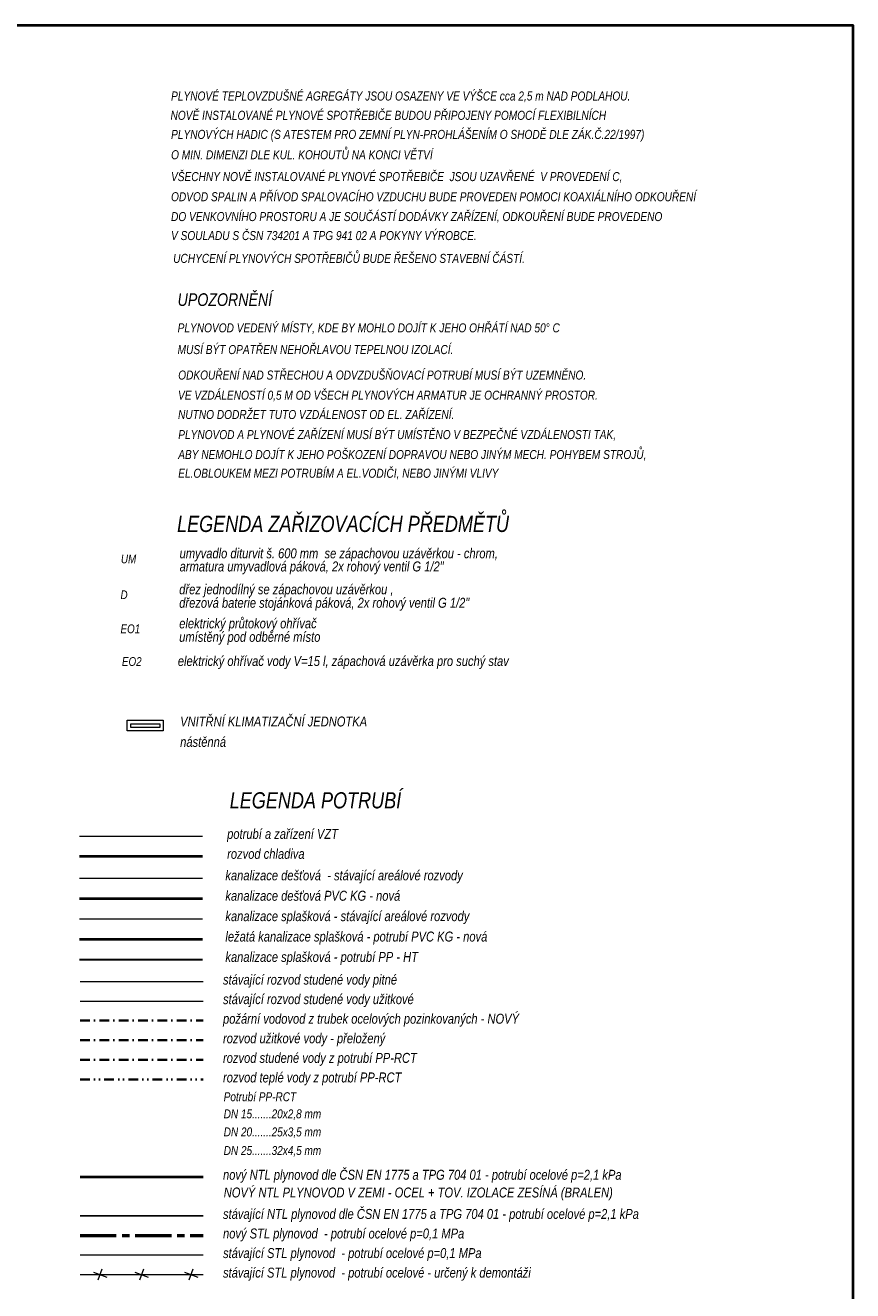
# Model space of a CAD drawing. Header units: millimetres. Extents: x 6491141 to 6692158, y 1846388 to 1929513.
# Tile 213 of 245: x 6579669 to 6596785, y 1902441 to 1928624. Entities that reach past the tile are written whole.
import ezdxf
from ezdxf.lldxf.tags import DXFTag

# ---------------------------------------------------------------- set-up
doc = ezdxf.new("R2010")
doc.units = ezdxf.units.MM
for name, pattern in [('DĚLICÍ', [1.25, 0.5, -0.25, 0, -0.25, 0, -0.25]), ('I-PLYN', [760, 500, -80, 100, -80]), ('ČERCHOVANÁ', [1, 0.5, -0.25, 0, -0.25])]:
    doc.linetypes.add(name, pattern=pattern)
for name, color, linetype, lineweight in [('OST_PlynNtl', 30, '633B', 13), ('OST_VodPitna_Nadz', 150, '616A', 13), ('OST_VodUzitkova_Nadz', 160, '617A', 13), ('plyn_popis', 7, 'Continuous', 18), ('plyn_potrubi', 40, 'PLYN2', 40), ('V-chladivo', 180, 'OKRUH_1', 40), ('VZT', 130, 'Continuous', 18), ('ZTI-DEŠŤOVÁ-KANALIZACE', 210, 'KANALIZACE', 40), ('ZTI-POŽÁRNÍ', 200, 'ČERCHOVANÁ', 35), ('ZTI-SPLAŠKOVÁ KANALIZACE', 80, 'Continuous', 30), ('ZTI-SVODY', 31, 'KANALIZACE', 40), ('ZTI-VODA STUDENÁ', 170, 'ČERCHOVANÁ', 35), ('ZTI-VODA TEPLÁ', 10, 'DĚLICÍ', 35)]:
    doc.layers.add(name, color=color, linetype=linetype, lineweight=lineweight)
for name, color, linetype in [('UT_popis', 7, 'Continuous'), ('VZT_POPIS', 7, 'Continuous'), ('ZTI_POPIS', 7, 'Continuous')]:
    doc.layers.add(name, color=color, linetype=linetype)
doc.styles.add('INDRA', font='ariali.ttf')
doc.styles.get("Standard").update_dxf_attribs({"font": 'romans.shx'})
doc.linetypes.add('616A', pattern='A,2,-2,2,-2,2,-6,[145,stn.shx,S=0.1,R=0,X=0,Y=0],-6,2,-2,2,-2', length=30)
doc.linetypes.add('617A', pattern='A,2,-2,2,-2,2,-6,[146,stn.shx,S=0.1,R=0,X=0,Y=0],-6,2,-2,2,-2', length=30)
doc.linetypes.add('633B', pattern='A,5,-2,5,-5.5,[155,stn.shx,S=0.1,R=0,X=0,Y=0],-5.5,5,-2', length=30)
doc.linetypes.add('KANALIZACE', pattern='A,30,-3.5,["C",Standard,S=2.54,R=0,X=-3.81,Y=-1.27],-0.001', length=33.501)
doc.linetypes.add('OKRUH_1', pattern='A,25,-18,25,-18,["1",Standard,S=9,R=0,X=-5,Y=-4.5],-12', length=98)
tags = doc.linetypes.add('PLYN', pattern='A,12.7,-5.08,["GAS",Standard,S=2.54,R=0,X=-2.54,Y=-1.27],-6.35', length=24.13).pattern_tags.tags
tags[6] = DXFTag(74, 10)
doc.linetypes.add('PLYN2', pattern='A,5,-0.5,["+",Standard,S=1,R=0,X=0,Y=-0.42],-1.2', length=6.7)

msp = doc.modelspace()

# ---------------------------------------------------------------- linework, layer by layer
at = {"color": 1, "lineweight": 40, "ltscale": 400}
msp.add_lwpolyline([(6502285.3, 1928624.5), (6596785.3, 1928624.5), (6596785.3, 1884074.5), (6502285.3, 1884074.5)], close=True, dxfattribs=at)
at = {"layer": 'OST_PlynNtl', "linetype": 'PLYN', "ltscale": 50}
for p, q in [((6580802, 1903180.2), (6583347.3, 1903180.2)), ((6580802, 1902775.2), (6583347.3, 1902775.2))]:
    msp.add_line(p, q, dxfattribs=at)
at = {"layer": 'OST_VodPitna_Nadz', "ltscale": 10}
msp.add_line((6580802, 1908839.2), (6583347.3, 1908839.2), dxfattribs=at)
at = {"layer": 'OST_VodUzitkova_Nadz', "ltscale": 10}
msp.add_line((6580802, 1908434.2), (6583347.3, 1908434.2), dxfattribs=at)
at = {"layer": 'plyn_popis', "ltscale": 400}
for p, q in [((6581078.4, 1902827.1), (6581355.7, 1902723.3)), ((6581178.1, 1902667), (6581260.4, 1902892.1)), ((6581936, 1902827.1), (6582213.3, 1902723.3)), ((6582035.7, 1902667), (6582118, 1902892.1)), ((6582960.3, 1902827.1), (6583237.6, 1902723.3)), ((6583059.9, 1902667), (6583142.3, 1902892.1))]:
    msp.add_line(p, q, dxfattribs=at)
at = {"layer": 'plyn_potrubi', "ltscale": 300}
msp.add_line((6580802, 1904800.2), (6583347.3, 1904800.2), dxfattribs=at)
at = {"layer": 'plyn_potrubi', "lineweight": 25, "ltscale": 300}
msp.add_line((6580802, 1903990.2), (6583347.3, 1903990.2), dxfattribs=at)
at = {"layer": 'plyn_potrubi', "linetype": 'I-PLYN', "lineweight": 53, "ltscale": 1.5}
msp.add_line((6580802, 1903585.2), (6583347.3, 1903585.2), dxfattribs=at)
at = {"layer": 'V-chladivo', "ltscale": 400}
msp.add_line((6580790.3, 1911433.5), (6583335.7, 1911433.5), dxfattribs=at)
at = {"layer": 'VZT', "ltscale": 400}
msp.add_line((6580790.3, 1911846.5), (6583335.7, 1911846.5), dxfattribs=at)
for points in [[(6581774.1, 1914247.4), (6582524.1, 1914247.4), (6582524.1, 1914022.4), (6581774.1, 1914022.4)], [(6581849.1, 1914172.4), (6582449.1, 1914172.4), (6582449.1, 1914097.4), (6581849.1, 1914097.4)]]:
    msp.add_lwpolyline(points, close=True, dxfattribs=at)
at = {"layer": 'ZTI-DEŠŤOVÁ-KANALIZACE', "lineweight": 18, "ltscale": 50}
msp.add_line((6580790.3, 1910979.9), (6583335.7, 1910979.9), dxfattribs=at)
at = {"layer": 'ZTI-DEŠŤOVÁ-KANALIZACE', "ltscale": 50}
msp.add_line((6580790.3, 1910558.1), (6583335.7, 1910558.1), dxfattribs=at)
at = {"layer": 'ZTI-POŽÁRNÍ', "ltscale": 400}
msp.add_line((6580802, 1908029.2), (6583347.3, 1908029.2), dxfattribs=at)
at = {"layer": 'ZTI-SPLAŠKOVÁ KANALIZACE', "ltscale": 400}
msp.add_line((6580790.3, 1909292.4), (6583335.7, 1909292.4), dxfattribs=at)
at = {"layer": 'ZTI-SVODY', "lineweight": 18, "ltscale": 50}
msp.add_line((6580790.3, 1910136.2), (6583335.7, 1910136.2), dxfattribs=at)
at = {"layer": 'ZTI-SVODY', "ltscale": 50}
msp.add_line((6580790.3, 1909714.3), (6583335.7, 1909714.3), dxfattribs=at)
at = {"layer": 'ZTI-VODA STUDENÁ', "color": 141, "ltscale": 400}
msp.add_line((6580802, 1907624.2), (6583347.3, 1907624.2), dxfattribs=at)
at = {"layer": 'ZTI-VODA STUDENÁ', "ltscale": 400}
msp.add_line((6580802, 1907219.2), (6583347.3, 1907219.2), dxfattribs=at)
at = {"layer": 'ZTI-VODA TEPLÁ', "ltscale": 400}
msp.add_line((6580802, 1906814.2), (6583347.3, 1906814.2), dxfattribs=at)

# ---------------------------------------------------------------- texts
at = {"layer": 'plyn_popis', "linetype": 'Continuous', "style": 'INDRA', "width": 0.8}
for s, height, p in [('PLYNOVÉ TEPLOVZDUŠNÉ AGREGÁTY JSOU OSAZENY VE VÝŠCE cca 2,5 m NAD PODLAHOU.', 187.5, (6582684.8, 1927067.7, -1937.5)), ('NOVĚ INSTALOVANÉ PLYNOVÉ SPOTŘEBIČE BUDOU PŘIPOJENY POMOCÍ FLEXIBILNÍCH ', 187.5, (6582673.5, 1926667.9, -1937.5)), ('PLYNOVÝCH HADIC (S ATESTEM PRO ZEMNÍ PLYN-PROHLÁŠENÍM O SHODĚ DLE ZÁK.Č.22/1997)', 187.5, (6582684.8, 1926273.7, -1937.5)), ('O MIN. DIMENZI DLE KUL. KOHOUTŮ NA KONCI VĚTVÍ', 187.5, (6582684.8, 1925852.6, -1937.5)), ('VŠECHNY NOVĚ INSTALOVANÉ PLYNOVÉ SPOTŘEBIČE  JSOU UZAVŘENÉ  V PROVEDENÍ C,', 187.5, (6582683.7, 1925400.5, -484.4)), ('ODVOD SPALIN A PŘÍVOD SPALOVACÍHO VZDUCHU BUDE PROVEDEN POMOCI KOAXIÁLNÍHO ODKOUŘENÍ', 187.5, (6582683.7, 1924984, -484.4)), ('DO VENKOVNÍHO PROSTORU A JE SOUČÁSTÍ DODÁVKY ZAŘÍZENÍ, ODKOUŘENÍ BUDE PROVEDENO', 187.5, (6582683.7, 1924573.4, -484.4)), ('V SOULADU S ČSN 734201 A TPG 941 02 A POKYNY VÝROBCE.', 187.5, (6582683.7, 1924180.2, -484.4)), ('UCHYCENÍ PLYNOVÝCH SPOTŘEBIČŮ BUDE ŘEŠENO STAVEBNÍ ČÁSTÍ.', 187.5, (6582728.2, 1923708, -6340.2)), ('UPOZORNĚNÍ', 262.5, (6582820.1, 1922817, -1937.5)), ('PLYNOVOD VEDENÝ MÍSTY, KDE BY MOHLO DOJÍT K JEHO OHŘÁTÍ NAD 50° C ', 187.5, (6582820.1, 1922270.9, -1937.5)), ('MUSÍ BÝT OPATŘEN NEHOŘLAVOU TEPELNOU IZOLACÍ.', 187.5, (6582820.1, 1921821.2, -1937.5)), ('ODKOUŘENÍ NAD STŘECHOU A ODVZDUŠŇOVACÍ POTRUBÍ MUSÍ BÝT UZEMNĚNO.', 187.5, (6582832.2, 1921294.2, -1937.5)), ('VE VZDÁLENOSTÍ 0,5 M OD VŠECH PLYNOVÝCH ARMATUR JE OCHRANNÝ PROSTOR.', 187.5, (6582828.5, 1920877.1, -1937.5)), ('NUTNO DODRŽET TUTO VZDÁLENOST OD EL. ZAŘÍZENÍ.', 187.5, (6582828.5, 1920477.4, -1937.5)), ('PLYNOVOD A PLYNOVÉ ZAŘÍZENÍ MUSÍ BÝT UMÍSTĚNO V BEZPEČNÉ VZDÁLENOSTI TAK,', 187.5, (6582832.4, 1920061.9, 4211.8)), ('ABY NEMOHLO DOJÍT K JEHO POŠKOZENÍ DOPRAVOU NEBO JINÝM MECH. POHYBEM STROJŮ,', 187.5, (6582832.4, 1919649.1, 4211.8)), ('EL.OBLOUKEM MEZI POTRUBÍM A EL.VODIČI, NEBO JINÝMI VLIVY', 187.5, (6582832.4, 1919261.9, 4211.8))]:
    msp.add_text(s, height=height, dxfattribs=at).set_placement(p)
at = {"layer": 'UT_popis', "linetype": 'DĚLICÍ', "style": 'INDRA', "width": 0.8}
for s, p in [('LEGENDA ZAŘIZOVACÍCH PŘEDMĚTŮ ', (6582809.1, 1918140.5)), ('LEGENDA POTRUBÍ', (6583897.9, 1912421.2))]:
    msp.add_text(s, height=334.125, dxfattribs=at).set_placement(p)
at = {"layer": 'VZT_POPIS', "linetype": 'Continuous', "style": 'INDRA', "width": 0.8}
for s, p in [('VNITŘNÍ KLIMATIZAČNÍ JEDNOTKA', (6582873.1, 1914115.8)), ('nástěnná', (6582873.1, 1913694.2))]:
    msp.add_text(s, height=206.25, dxfattribs=at).set_placement(p)
at = {"layer": 'ZTI_POPIS', "linetype": 'Continuous', "style": 'INDRA', "width": 0.8}
for s, height, p in [('UM ', 182.25, (6581647.2, 1917491.3)), ('umyvadlo diturvit š. 600 mm  se zápachovou uzávěrkou - chrom,', 206.25, (6582861.7, 1917595.2)), ('armatura umyvadlová páková, 2x rohový ventil G 1/2"', 206.25, (6582861.7, 1917323.8)), ('D', 182.2, (6581638.8, 1916750.7)), ('dřez jednodílný se zápachovou uzávěrkou ,', 206.25, (6582853.2, 1916851)), ('dřezová baterie stojánková páková, 2x rohový ventil G 1/2"', 206.25, (6582853.2, 1916572.5)), ('elektrický průtokový ohřívač', 206.25, (6582853.2, 1916145.9)), ('EO1', 182.25, (6581638.8, 1916045.6)), ('umístěný pod odběrné místo', 206.25, (6582853.2, 1915867.4)), ('elektrický ohřívač vody V=15 l, zápachová uzávěrka pro suchý stav', 206.25, (6582824.6, 1915367.2)), ('EO2', 182.25, (6581668.3, 1915368.7)), ('potrubí a zařízení VZT', 206.25, (6583845, 1911790.5)), ('rozvod chladiva', 206.25, (6583845, 1911377.5)), ('kanalizace dešťová  - stávající areálové rozvody', 206.25, (6583808.3, 1910931.9)), ('kanalizace dešťová PVC KG - nová', 206.25, (6583808.3, 1910510.1)), ('kanalizace splašková - stávající areálové rozvody', 206.25, (6583808.3, 1910088.2)), ('ležatá kanalizace splašková - potrubí PVC KG - nová', 206.25, (6583808.3, 1909666.3)), ('kanalizace splašková - potrubí PP - HT', 206.25, (6583808.3, 1909244.4)), ('stávající rozvod studené vody pitné', 206.25, (6583759.5, 1908775.6)), ('stávající rozvod studené vody užitkové', 206.25, (6583759.5, 1908370.6)), ('požární vodovod z trubek ocelových pozinkovaných - NOVÝ', 206.25, (6583759.5, 1907965.6)), ('rozvod užitkové vody - přeložený', 206.25, (6583759.5, 1907560.6)), ('rozvod studené vody z potrubí PP-RCT', 206.25, (6583759.5, 1907155.6)), ('rozvod teplé vody z potrubí PP-RCT', 206.25, (6583759.5, 1906750.6)), ('Potrubí PP-RCT', 185.625, (6583772.8, 1906361.8)), ('DN 15.......20x2,8 mm', 185.625, (6583772.8, 1906007.8)), ('DN 20.......25x3,5 mm', 185.625, (6583772.8, 1905633.6)), ('DN 25.......32x4,5 mm', 185.625, (6583772.8, 1905249.2)), ('nový NTL plynovod dle ČSN EN 1775 a TPG 704 01 - potrubí ocelové p=2,1 kPa', 206.25, (6583759.5, 1904736.6)), ('NOVÝ NTL PLYNOVOD V ZEMI - OCEL + TOV. IZOLACE ZESÍNÁ (BRALEN)', 206.25, (6583774.3, 1904370, -2817.7)), ('stávající NTL plynovod dle ČSN EN 1775 a TPG 704 01 - potrubí ocelové p=2,1 kPa', 206.25, (6583759.5, 1903926.6)), ('nový STL plynovod  - potrubí ocelové p=0,1 MPa', 206.25, (6583759.5, 1903521.6)), ('stávající STL plynovod  - potrubí ocelové p=0,1 MPa', 206.25, (6583759.5, 1903116.6)), ('stávající STL plynovod  - potrubí ocelové - určený k demontáži', 206.25, (6583759.5, 1902711.6))]:
    msp.add_text(s, height=height, dxfattribs=at).set_placement(p)

doc.saveas('drawing.dxf')
